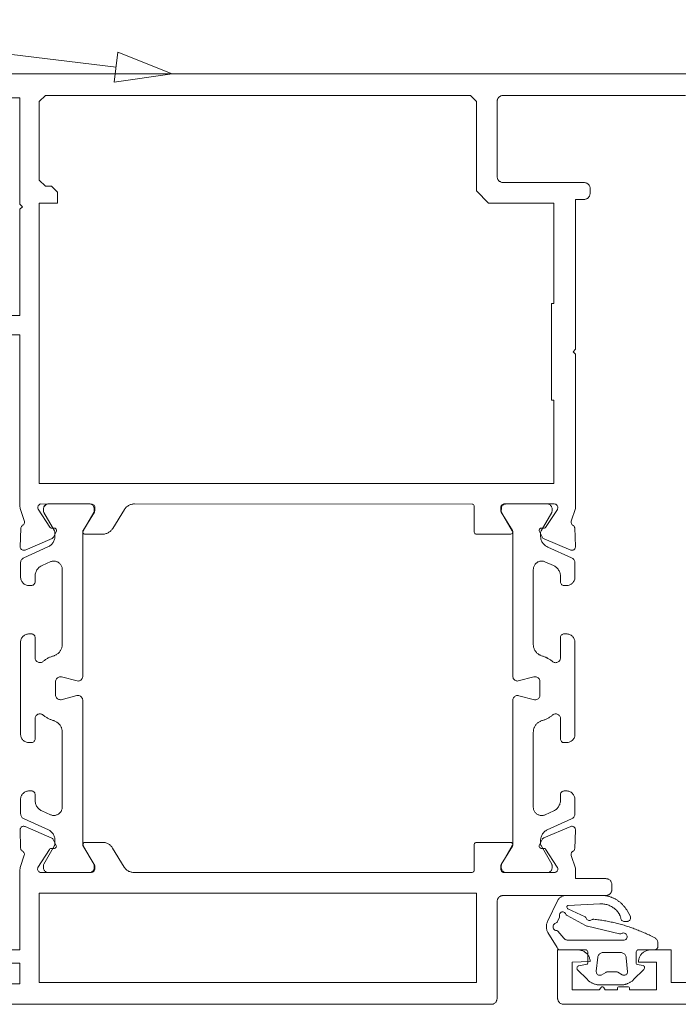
# Paper-space layout 'AD-02 DETAL MONTAŻU DRZWI' of a CAD drawing. Header units: millimetres. Extents: x 0 to 594, y 0 to 550.
# Tile 82 of 99: x 199 to 210, y 477 to 494. Entities that reach past the tile are written whole.
import ezdxf
from ezdxf.xclip import XClip

# ---------------------------------------------------------------- set-up
doc = ezdxf.new("R2010")
doc.units = ezdxf.units.MM
doc.header["$MEASUREMENT"] = 0
doc.header["$XCLIPFRAME"] = 0
doc.layers.add('A_stolarka_Nr_pióra__1', color=7, linetype='Continuous', lineweight=20)
doc.layers.add('A_stolarka_Nr_pióra__2', color=8, linetype='Continuous', lineweight=13)
doc.layers.add('A_stolarka_Nr_pióra__170', color=7, linetype='Continuous', lineweight=5, true_color=0x1c1c1c)
doc.layers.add('A_stolarka_Nr_pióra__7', color=7, linetype='Continuous', lineweight=18, true_color=0x171717)

# ---------------------------------------------------------------- blocks, each defined once
blk = doc.blocks.new('Rysunek_1_1', base_point=(-46422.798, -26825.258))
at = {"layer": 'A_stolarka_Nr_pióra__1', "color": 7, "linetype": 'Continuous', "lineweight": 20, "ltscale": 0.2}
for p, q in [((199.066, 485.496), (199.108, 485.539)), ((207.632, 480.772), (207.642, 480.782))]:
    blk.add_line(p, q, dxfattribs=at)
at = {"layer": 'A_stolarka_Nr_pióra__1', "color": 7, "linetype": 'Continuous', "lineweight": 20, "ltscale": 0.2, "flags": 128}
for points in [[(198.069, 488.665), (198.669, 488.665), (198.669, 490.425), (198.709, 490.465), (198.669, 490.505), (198.669, 492.265), (198.069, 492.265)], [(197.669, 492.665), (211.469, 492.665)], [(209.689, 492.305), (206.669, 492.305), (206.659, 492.304), (206.646, 492.302), (206.633, 492.298), (206.624, 492.294), (206.615, 492.289), (206.607, 492.283), (206.6, 492.277), (206.593, 492.269), (206.587, 492.262), (206.582, 492.253), (206.577, 492.244), (206.574, 492.235), (206.571, 492.225), (206.57, 492.215), (206.569, 492.205), (206.569, 490.965), (206.57, 490.955), (206.571, 490.945), (206.574, 490.935), (206.577, 490.926), (206.582, 490.917), (206.587, 490.908), (206.593, 490.9), (206.6, 490.893), (206.61, 490.884), (206.618, 490.879), (206.627, 490.874), (206.636, 490.87), (206.649, 490.867), (206.663, 490.865), (208.009, 490.865), (208.019, 490.864), (208.032, 490.862), (208.045, 490.858), (208.054, 490.854), (208.063, 490.849), (208.071, 490.843), (208.079, 490.837), (208.086, 490.829), (208.092, 490.822), (208.098, 490.81), (208.103, 490.801), (208.106, 490.791), (208.108, 490.782), (208.109, 490.772), (208.109, 490.685), (208.109, 490.675), (208.107, 490.665), (208.105, 490.655), (208.101, 490.646), (208.097, 490.637), (208.09, 490.626), (208.083, 490.618), (208.076, 490.611), (208.066, 490.602), (208.054, 490.596), (208.045, 490.592), (208.032, 490.588), (208.023, 490.586), (208.009, 490.585), (207.869, 490.585), (207.869, 488.105), (207.829, 488.065), (207.869, 488.025), (207.869, 485.498), (207.869, 485.488), (207.867, 485.478), (207.865, 485.469), (207.798, 485.262), (207.795, 485.252), (207.795, 485.241), (207.796, 485.231), (207.799, 485.221), (207.804, 485.211), (207.811, 485.203), (207.818, 485.196), (207.827, 485.19), (207.835, 485.184), (207.843, 485.177), (207.849, 485.168), (207.853, 485.158), (207.856, 485.148), (207.867, 484.84), (207.867, 484.83), (207.864, 484.82), (207.86, 484.811), (207.855, 484.802), (207.848, 484.794), (207.84, 484.788), (207.831, 484.783), (207.821, 484.78), (207.811, 484.778), (207.801, 484.779), (207.791, 484.78), (207.347, 484.969), (207.337, 484.974), (207.329, 484.98), (207.322, 484.988), (207.27, 485.088), (207.266, 485.098), (207.266, 485.109), (207.268, 485.119), (207.272, 485.129), (207.28, 485.137), (207.289, 485.143), (207.299, 485.146), (207.343, 485.145), (207.353, 485.145), (207.363, 485.149), (207.372, 485.155), (207.567, 485.453), (207.572, 485.463), (207.575, 485.474), (207.576, 485.486), (207.575, 485.497), (207.572, 485.508), (207.566, 485.518), (207.559, 485.527), (207.55, 485.535), (207.54, 485.54), (207.529, 485.544), (207.517, 485.545), (206.689, 485.545), (206.679, 485.544), (206.668, 485.541), (206.657, 485.535), (206.648, 485.528), (206.641, 485.521), (206.636, 485.512), (206.632, 485.503), (206.63, 485.493), (206.629, 485.441), (206.63, 485.43), (206.633, 485.42), (206.637, 485.411), (206.823, 485.106), (206.828, 485.096), (206.829, 485.085), (206.828, 485.075), (206.824, 485.065), (206.817, 485.056), (206.808, 485.05), (206.798, 485.046), (206.229, 485.045), (206.219, 485.046), (206.209, 485.051), (206.201, 485.057), (206.194, 485.066), (206.19, 485.076), (206.189, 485.505), (206.188, 485.515), (206.184, 485.525), (206.177, 485.534), (206.168, 485.54), (206.159, 485.544), (200.564, 485.545), (200.551, 485.545), (200.538, 485.543), (200.525, 485.541), (200.512, 485.538), (200.5, 485.534), (200.488, 485.53), (200.476, 485.524), (200.464, 485.518), (200.453, 485.511), (200.442, 485.504), (200.432, 485.496), (200.423, 485.487), (200.414, 485.477), (200.406, 485.467), (200.398, 485.456), (200.205, 485.141), (200.198, 485.13), (200.19, 485.119), (200.181, 485.11), (200.172, 485.1), (200.163, 485.091), (200.152, 485.083), (200.142, 485.076), (200.13, 485.069), (200.119, 485.064), (200.107, 485.058), (200.094, 485.054), (200.082, 485.051), (200.069, 485.048), (200.056, 485.046), (200.043, 485.045), (199.749, 485.045), (199.739, 485.046), (199.729, 485.051), (199.72, 485.057), (199.714, 485.066), (199.71, 485.076), (199.709, 485.087), (199.711, 485.098), (199.715, 485.106), (199.901, 485.409), (199.905, 485.419), (199.908, 485.429), (199.909, 485.439), (199.909, 485.485), (199.908, 485.495), (199.906, 485.505), (199.901, 485.515), (199.895, 485.524), (199.886, 485.532), (199.878, 485.538), (199.867, 485.542), (199.857, 485.544), (199.016, 485.545), (199.005, 485.543), (198.996, 485.539), (198.987, 485.533), (198.979, 485.527), (198.973, 485.519), (198.968, 485.51), (198.965, 485.5), (198.963, 485.49), (198.963, 485.479), (198.965, 485.469), (198.969, 485.459), (199.161, 485.163), (199.168, 485.155), (199.177, 485.149), (199.187, 485.145), (199.232, 485.146), (199.242, 485.145), (199.252, 485.142), (199.261, 485.136), (199.268, 485.127), (199.272, 485.118), (199.274, 485.107), (199.272, 485.097), (199.223, 484.997), (199.217, 484.988), (199.21, 484.98), (199.201, 484.973), (198.755, 484.783), (198.746, 484.78), (198.736, 484.778), (198.725, 484.779), (198.715, 484.781), (198.706, 484.784), (198.697, 484.79), (198.689, 484.796), (198.683, 484.804), (198.678, 484.813), (198.674, 484.823), (198.672, 484.833), (198.683, 485.14), (198.684, 485.151), (198.687, 485.161), (198.692, 485.17), (198.698, 485.179), (198.706, 485.186), (198.715, 485.192), (198.724, 485.198), (198.731, 485.205), (198.737, 485.214), (198.741, 485.224), (198.744, 485.234), (198.745, 485.245), (198.743, 485.255), (198.674, 485.47), (198.671, 485.479), (198.67, 485.489), (198.669, 485.499), (198.669, 488.345), (197.669, 488.345)], [(198.469, 477.945), (198.669, 477.945), (198.669, 477.605), (194.549, 477.605)], [(192.763, 477.265), (206.469, 477.265), (206.483, 477.266), (206.492, 477.268), (206.502, 477.27), (206.511, 477.274), (206.52, 477.279), (206.531, 477.286), (206.539, 477.293), (206.546, 477.3), (206.552, 477.308), (206.557, 477.317), (206.561, 477.326), (206.565, 477.335), (206.567, 477.345), (206.569, 477.355), (206.569, 477.365), (206.569, 478.965), (206.57, 478.975), (206.571, 478.985), (206.574, 478.995), (206.577, 479.004), (206.582, 479.013), (206.587, 479.022), (206.593, 479.029), (206.6, 479.037), (206.607, 479.043), (206.615, 479.049), (206.624, 479.054), (206.633, 479.058), (206.646, 479.062), (206.656, 479.064), (206.666, 479.065), (208.369, 479.065), (208.383, 479.066), (208.392, 479.068), (208.402, 479.07), (208.411, 479.074), (208.42, 479.079), (208.431, 479.086), (208.439, 479.093), (208.446, 479.1), (208.452, 479.108), (208.457, 479.117), (208.461, 479.126), (208.465, 479.135), (208.467, 479.145), (208.469, 479.155), (208.469, 479.165), (208.469, 479.245), (208.469, 479.255), (208.467, 479.265), (208.465, 479.275), (208.461, 479.284), (208.457, 479.293), (208.452, 479.302), (208.446, 479.309), (208.439, 479.317), (208.431, 479.323), (208.42, 479.331), (208.411, 479.336), (208.402, 479.339), (208.392, 479.342), (208.383, 479.344), (208.369, 479.345), (207.869, 479.345), (207.869, 479.478), (207.87, 479.488), (207.87, 479.498), (207.868, 479.508), (207.866, 479.518), (207.798, 479.728), (207.795, 479.738), (207.795, 479.749), (207.796, 479.759), (207.799, 479.769), (207.804, 479.779), (207.81, 479.787), (207.818, 479.794), (207.827, 479.8), (207.835, 479.806), (207.843, 479.813), (207.849, 479.822), (207.853, 479.831), (207.856, 479.842), (207.867, 480.149), (207.867, 480.16), (207.864, 480.17), (207.86, 480.179), (207.855, 480.188), (207.848, 480.195), (207.84, 480.202), (207.831, 480.207), (207.821, 480.21), (207.811, 480.211), (207.801, 480.211), (207.791, 480.209), (207.346, 480.021), (207.337, 480.016), (207.329, 480.01), (207.322, 480.002), (207.27, 479.902), (207.266, 479.892), (207.266, 479.881), (207.268, 479.87), (207.272, 479.861), (207.28, 479.853), (207.288, 479.847), (207.299, 479.844), (207.342, 479.845), (207.353, 479.844), (207.363, 479.841), (207.372, 479.835), (207.566, 479.537), (207.572, 479.527), (207.575, 479.516), (207.576, 479.504), (207.575, 479.493), (207.572, 479.482), (207.566, 479.471), (207.559, 479.462), (207.55, 479.455), (207.54, 479.449), (207.529, 479.446), (207.517, 479.444), (206.689, 479.445), (206.677, 479.446), (206.668, 479.449), (206.657, 479.454), (206.647, 479.462), (206.641, 479.469), (206.635, 479.48), (206.631, 479.489), (206.63, 479.499), (206.629, 479.549), (206.63, 479.56), (206.633, 479.57), (206.637, 479.579), (206.823, 479.884), (206.828, 479.894), (206.829, 479.905), (206.828, 479.915), (206.824, 479.925), (206.817, 479.934), (206.808, 479.94), (206.798, 479.944), (206.229, 479.945), (206.219, 479.944), (206.209, 479.939), (206.2, 479.933), (206.194, 479.924), (206.19, 479.914), (206.189, 479.485), (206.188, 479.474), (206.184, 479.465), (206.177, 479.456), (206.168, 479.45), (206.158, 479.446), (200.562, 479.445), (200.549, 479.445), (200.536, 479.447), (200.523, 479.449), (200.51, 479.452), (200.498, 479.455), (200.486, 479.46), (200.474, 479.465), (200.462, 479.472), (200.451, 479.478), (200.441, 479.486), (200.43, 479.494), (200.421, 479.503), (200.412, 479.513), (200.404, 479.523), (200.396, 479.533), (200.203, 479.85), (200.196, 479.86), (200.188, 479.871), (200.179, 479.881), (200.17, 479.89), (200.16, 479.899), (200.15, 479.907), (200.139, 479.914), (200.128, 479.921), (200.117, 479.927), (200.105, 479.932), (200.092, 479.936), (200.08, 479.94), (200.067, 479.942), (200.054, 479.944), (200.041, 479.945), (199.748, 479.945), (199.737, 479.944), (199.727, 479.94), (199.719, 479.933), (199.713, 479.924), (199.709, 479.914), (199.708, 479.903), (199.71, 479.893), (199.899, 479.581), (199.904, 479.571), (199.907, 479.561), (199.908, 479.551), (199.908, 479.505), (199.907, 479.495), (199.905, 479.486), (199.9, 479.475), (199.894, 479.467), (199.885, 479.458), (199.877, 479.453), (199.868, 479.449), (199.856, 479.446), (199.028, 479.445), (199.017, 479.445), (199.005, 479.447), (198.995, 479.451), (198.985, 479.457), (198.976, 479.465), (198.969, 479.474), (198.964, 479.485), (198.962, 479.496), (198.961, 479.508), (198.963, 479.519), (198.967, 479.53), (199.159, 479.828), (199.166, 479.836), (199.175, 479.842), (199.185, 479.845), (199.23, 479.844), (199.24, 479.845), (199.25, 479.848), (199.259, 479.855), (199.266, 479.863), (199.27, 479.873), (199.272, 479.883), (199.27, 479.894), (199.221, 479.994), (199.215, 480.003), (199.208, 480.011), (199.199, 480.017), (198.753, 480.207), (198.744, 480.21), (198.734, 480.212), (198.723, 480.212), (198.713, 480.21), (198.704, 480.206), (198.695, 480.201), (198.687, 480.194), (198.681, 480.186), (198.676, 480.177), (198.672, 480.168), (198.67, 480.158), (198.68, 479.85), (198.682, 479.839), (198.685, 479.829), (198.69, 479.82), (198.696, 479.812), (198.704, 479.804), (198.713, 479.799), (198.722, 479.792), (198.729, 479.785), (198.735, 479.776), (198.739, 479.766), (198.742, 479.756), (198.742, 479.746), (198.741, 479.735), (198.674, 479.527), (198.671, 479.517), (198.67, 479.507), (198.669, 479.497), (198.669, 479.496), (198.669, 478.165), (198.469, 478.165)], [(226.371, 477.265), (207.671, 477.265), (207.661, 477.265), (207.648, 477.268), (207.635, 477.272), (207.626, 477.276), (207.617, 477.281), (207.609, 477.286), (207.602, 477.293), (207.595, 477.3), (207.589, 477.308), (207.582, 477.32), (207.578, 477.329), (207.575, 477.339), (207.573, 477.348), (207.571, 477.358), (207.571, 478.165), (207.911, 478.165), (207.925, 478.164), (207.938, 478.163), (207.951, 478.161), (207.964, 478.158), (207.977, 478.154), (207.989, 478.149), (208.001, 478.143), (208.013, 478.137), (208.024, 478.13), (208.035, 478.122), (208.045, 478.113), (208.055, 478.104), (208.064, 478.094), (208.072, 478.084), (208.08, 478.073), (208.087, 478.061), (208.093, 478.049), (208.098, 478.037), (208.102, 478.024), (208.106, 478.011), (208.108, 477.998), (208.11, 477.985), (208.111, 477.972), (207.811, 477.965), (207.811, 477.505), (208.261, 477.505), (208.291, 477.545), (208.299, 477.552), (208.31, 477.555), (208.32, 477.553), (208.329, 477.547), (208.361, 477.505), (208.561, 477.505), (208.561, 477.53), (208.564, 477.54), (208.57, 477.549), (208.58, 477.554), (208.736, 477.555), (208.747, 477.553), (208.755, 477.546), (208.76, 477.537), (208.761, 477.505), (209.211, 477.505), (209.211, 477.965), (208.911, 477.965), (208.912, 477.978), (208.913, 477.992), (208.915, 478.005), (208.918, 478.018), (208.922, 478.031), (208.927, 478.043), (208.933, 478.055), (208.939, 478.067), (208.946, 478.078), (208.954, 478.089), (208.963, 478.099), (208.972, 478.109), (208.982, 478.118), (208.993, 478.126), (209.004, 478.134), (209.015, 478.14), (209.027, 478.146), (209.039, 478.152), (209.052, 478.156), (209.065, 478.159), (209.078, 478.162), (209.091, 478.164), (209.105, 478.165), (209.451, 478.165), (209.451, 477.625), (212.471, 477.625)]]:
    blk.add_lwpolyline(points, dxfattribs=at)
for points in [[(206.129, 492.305), (199.089, 492.305), (198.989, 492.205), (198.989, 490.905), (199.089, 490.805), (199.189, 490.805), (199.289, 490.705), (199.289, 490.525), (198.989, 490.525), (198.989, 485.885), (207.509, 485.885), (207.509, 487.265), (207.469, 487.265), (207.469, 488.865), (207.509, 488.865), (207.509, 490.525), (206.429, 490.525), (206.229, 490.725), (206.229, 492.205)], [(206.229, 479.105), (206.229, 477.625), (198.989, 477.625), (198.989, 479.105)]]:
    blk.add_lwpolyline(points, close=True, dxfattribs=at)
at = {"layer": 'A_stolarka_Nr_pióra__170', "color": 250, "linetype": 'Continuous', "lineweight": 5, "ltscale": 0.2, "true_color": 0x1c1c1c}
blk.add_line((200.261, 492.776), (138.404, 500.194), dxfattribs=at)
at = {"layer": 'A_stolarka_Nr_pióra__2', "color": 8, "linetype": 'Continuous', "lineweight": 13, "ltscale": 0.2, "flags": 128}
for points in [[(198.859, 481.595), (198.819, 481.595), (198.805, 481.596), (198.791, 481.598), (198.778, 481.602), (198.765, 481.606), (198.752, 481.613), (198.74, 481.62), (198.729, 481.628), (198.719, 481.638), (198.709, 481.649), (198.701, 481.66), (198.694, 481.672), (198.689, 481.685), (198.684, 481.698), (198.681, 481.712), (198.68, 481.726), (198.679, 483.255), (198.68, 483.269), (198.682, 483.283), (198.686, 483.297), (198.69, 483.31), (198.696, 483.323), (198.704, 483.335), (198.712, 483.346), (198.722, 483.356), (198.732, 483.365), (198.744, 483.373), (198.756, 483.38), (198.769, 483.386), (198.782, 483.39), (198.796, 483.393), (198.81, 483.395), (198.859, 483.395), (198.869, 483.395), (198.881, 483.391), (198.89, 483.387), (198.9, 483.38), (198.906, 483.373), (198.913, 483.362), (198.917, 483.353), (198.919, 483.343), (198.919, 482.999), (198.92, 482.987), (198.923, 482.976), (198.927, 482.965), (198.932, 482.955), (198.94, 482.946), (198.948, 482.937), (198.957, 482.931), (198.968, 482.925), (198.979, 482.921), (198.99, 482.919), (199.002, 482.919), (199.013, 482.92), (199.025, 482.923), (199.035, 482.927), (199.045, 482.933), (199.055, 482.941), (199.064, 482.949), (199.074, 482.957), (199.084, 482.964), (199.094, 482.971), (199.105, 482.978), (199.116, 482.984), (199.126, 482.99), (199.137, 482.996), (199.149, 483.002), (199.16, 483.007), (199.171, 483.012), (199.183, 483.017), (199.195, 483.021), (199.206, 483.025), (199.218, 483.028), (199.233, 483.033), (199.243, 483.037), (199.254, 483.041), (199.263, 483.046), (199.273, 483.051), (199.282, 483.057), (199.291, 483.064), (199.3, 483.071), (199.308, 483.078), (199.316, 483.086), (199.323, 483.095), (199.33, 483.103), (199.336, 483.112), (199.342, 483.122), (199.347, 483.132), (199.352, 483.142), (199.356, 483.152), (199.36, 483.162), (199.363, 483.173), (199.365, 483.184), (199.367, 483.195), (199.369, 483.206), (199.369, 483.217), (199.369, 484.461), (199.369, 484.472), (199.367, 484.484), (199.365, 484.496), (199.361, 484.507), (199.357, 484.518), (199.352, 484.529), (199.345, 484.539), (199.338, 484.548), (199.33, 484.557), (199.322, 484.565), (199.313, 484.573), (199.303, 484.58), (199.293, 484.585), (199.282, 484.59), (199.271, 484.594), (199.259, 484.597), (199.248, 484.599), (199.236, 484.6), (199.224, 484.601), (199.212, 484.6), (199.2, 484.598), (199.189, 484.595), (199.178, 484.591), (199.038, 484.529), (199.025, 484.522), (199.012, 484.515), (199, 484.506), (198.988, 484.497), (198.978, 484.487), (198.968, 484.476), (198.959, 484.465), (198.95, 484.453), (198.943, 484.44), (198.936, 484.427), (198.931, 484.413), (198.926, 484.399), (198.923, 484.385), (198.921, 484.37), (198.919, 484.356), (198.919, 484.255), (198.918, 484.245), (198.916, 484.236), (198.912, 484.227), (198.905, 484.217), (198.898, 484.21), (198.888, 484.203), (198.879, 484.199), (198.867, 484.196), (198.819, 484.195), (198.805, 484.196), (198.791, 484.198), (198.778, 484.202), (198.765, 484.206), (198.752, 484.213), (198.74, 484.22), (198.729, 484.228), (198.719, 484.238), (198.709, 484.249), (198.701, 484.26), (198.694, 484.272), (198.689, 484.285), (198.684, 484.298), (198.681, 484.312), (198.68, 484.326), (198.679, 484.567), (198.68, 484.579), (198.682, 484.591), (198.686, 484.603), (198.691, 484.614), (198.697, 484.624), (198.705, 484.634), (198.714, 484.642), (198.724, 484.65), (198.734, 484.656), (199.131, 484.833), (199.144, 484.839), (199.156, 484.847), (199.169, 484.855), (199.18, 484.864), (199.191, 484.874), (199.201, 484.885), (199.21, 484.896), (199.218, 484.908), (199.226, 484.921), (199.232, 484.934), (199.238, 484.948), (199.242, 484.962), (199.245, 484.976), (199.248, 484.991), (199.249, 485.006), (199.249, 485.069), (199.248, 485.079), (199.246, 485.089), (199.242, 485.098), (199.065, 485.405), (199.061, 485.415), (199.059, 485.425), (199.059, 485.465), (199.06, 485.476), (199.062, 485.486), (199.066, 485.497), (199.07, 485.506), (199.076, 485.515), (199.084, 485.523), (199.092, 485.53), (199.101, 485.536), (199.11, 485.54), (199.121, 485.543), (199.131, 485.545), (199.819, 485.545), (199.83, 485.545), (199.84, 485.543), (199.851, 485.539), (199.86, 485.534), (199.869, 485.528), (199.877, 485.521), (199.884, 485.513), (199.889, 485.504), (199.894, 485.494), (199.897, 485.484), (199.899, 485.473), (199.899, 485.425), (199.898, 485.415), (199.894, 485.406), (199.717, 485.099), (199.713, 485.09), (199.71, 485.081), (199.709, 485.071), (199.709, 482.695), (199.708, 482.683), (199.705, 482.671), (199.701, 482.659), (199.694, 482.649), (199.686, 482.639), (199.677, 482.631), (199.666, 482.625), (199.655, 482.62), (199.643, 482.617), (199.631, 482.615), (199.618, 482.616), (199.359, 482.683), (199.347, 482.685), (199.335, 482.685), (199.322, 482.684), (199.311, 482.68), (199.299, 482.675), (199.289, 482.668), (199.28, 482.659), (199.272, 482.649), (199.266, 482.638), (199.262, 482.627), (199.26, 482.615), (199.259, 482.385), (199.26, 482.373), (199.263, 482.361), (199.268, 482.349), (199.274, 482.339), (199.282, 482.329), (199.292, 482.321), (199.302, 482.315), (199.313, 482.31), (199.326, 482.307), (199.338, 482.305), (199.35, 482.306), (199.609, 482.373), (199.621, 482.375), (199.634, 482.375), (199.646, 482.374), (199.658, 482.37), (199.669, 482.365), (199.679, 482.358), (199.688, 482.349), (199.696, 482.339), (199.702, 482.328), (199.706, 482.317), (199.709, 482.305), (199.709, 479.921), (199.71, 479.911), (199.713, 479.902), (199.717, 479.892), (199.894, 479.585), (199.898, 479.576), (199.899, 479.566), (199.899, 479.525), (199.899, 479.515), (199.896, 479.504), (199.893, 479.494), (199.888, 479.485), (199.882, 479.476), (199.875, 479.468), (199.867, 479.461), (199.858, 479.455), (199.848, 479.451), (199.838, 479.448), (199.827, 479.446), (199.139, 479.445), (199.129, 479.446), (199.118, 479.448), (199.108, 479.452), (199.098, 479.457), (199.09, 479.463), (199.082, 479.47), (199.075, 479.478), (199.069, 479.487), (199.065, 479.497), (199.061, 479.507), (199.06, 479.517), (199.059, 479.565), (199.061, 479.575), (199.064, 479.585), (199.241, 479.891), (199.246, 479.901), (199.248, 479.911), (199.249, 479.921), (199.249, 479.975), (199.249, 479.99), (199.247, 480.005), (199.244, 480.019), (199.241, 480.033), (199.236, 480.047), (199.23, 480.061), (199.223, 480.074), (199.216, 480.086), (199.207, 480.098), (199.198, 480.11), (199.187, 480.12), (199.176, 480.13), (199.165, 480.139), (199.152, 480.147), (199.139, 480.154), (198.739, 480.333), (198.728, 480.338), (198.718, 480.345), (198.708, 480.353), (198.7, 480.363), (198.693, 480.373), (198.688, 480.383), (198.684, 480.395), (198.681, 480.407), (198.679, 480.419), (198.679, 480.655), (198.68, 480.669), (198.682, 480.683), (198.686, 480.697), (198.69, 480.71), (198.696, 480.723), (198.704, 480.735), (198.712, 480.746), (198.722, 480.756), (198.732, 480.765), (198.744, 480.773), (198.756, 480.78), (198.769, 480.786), (198.782, 480.79), (198.796, 480.793), (198.81, 480.795), (198.859, 480.795), (198.869, 480.795), (198.881, 480.791), (198.89, 480.787), (198.9, 480.78), (198.906, 480.773), (198.913, 480.762), (198.917, 480.753), (198.919, 480.743), (198.919, 480.645), (198.92, 480.63), (198.921, 480.615), (198.924, 480.601), (198.928, 480.587), (198.933, 480.573), (198.938, 480.559), (198.945, 480.546), (198.953, 480.534), (198.961, 480.522), (198.971, 480.511), (198.981, 480.5), (198.992, 480.49), (199.004, 480.481), (199.016, 480.473), (199.029, 480.466), (199.172, 480.402), (199.183, 480.398), (199.195, 480.394), (199.206, 480.392), (199.218, 480.391), (199.23, 480.39), (199.242, 480.391), (199.253, 480.392), (199.265, 480.395), (199.276, 480.398), (199.287, 480.403), (199.298, 480.408), (199.308, 480.414), (199.317, 480.421), (199.326, 480.429), (199.334, 480.438), (199.342, 480.447), (199.349, 480.457), (199.354, 480.467), (199.359, 480.478), (199.363, 480.489), (199.366, 480.501), (199.368, 480.512), (199.369, 480.524), (199.369, 481.768), (199.369, 481.779), (199.368, 481.79), (199.367, 481.801), (199.364, 481.812), (199.362, 481.823), (199.358, 481.834), (199.354, 481.844), (199.35, 481.854), (199.345, 481.864), (199.339, 481.874), (199.333, 481.883), (199.327, 481.892), (199.32, 481.9), (199.312, 481.908), (199.304, 481.916), (199.296, 481.923), (199.287, 481.93), (199.278, 481.936), (199.268, 481.942), (199.259, 481.947), (199.248, 481.952), (199.238, 481.956), (199.228, 481.96), (199.214, 481.963), (199.202, 481.967), (199.191, 481.971), (199.179, 481.976), (199.167, 481.98), (199.156, 481.985), (199.145, 481.991), (199.134, 481.996), (199.123, 482.002), (199.112, 482.009), (199.101, 482.015), (199.091, 482.022), (199.081, 482.029), (199.071, 482.037), (199.061, 482.044), (199.052, 482.052), (199.042, 482.059), (199.032, 482.065), (199.021, 482.069), (199.01, 482.071), (198.998, 482.072), (198.986, 482.071), (198.975, 482.068), (198.964, 482.064), (198.954, 482.058), (198.945, 482.051), (198.937, 482.042), (198.93, 482.033), (198.925, 482.022), (198.922, 482.011), (198.92, 482), (198.919, 481.655), (198.918, 481.645), (198.916, 481.636), (198.912, 481.627), (198.905, 481.617), (198.898, 481.61), (198.888, 481.603), (198.879, 481.599), (198.867, 481.596)], [(207.679, 481.595), (207.719, 481.595), (207.733, 481.596), (207.747, 481.598), (207.761, 481.601), (207.774, 481.606), (207.787, 481.612), (207.798, 481.62), (207.81, 481.628), (207.82, 481.638), (207.829, 481.648), (207.837, 481.66), (207.844, 481.672), (207.85, 481.685), (207.854, 481.698), (207.857, 481.712), (207.859, 481.726), (207.859, 483.255), (207.859, 483.269), (207.856, 483.283), (207.853, 483.296), (207.848, 483.31), (207.842, 483.322), (207.835, 483.334), (207.826, 483.345), (207.817, 483.356), (207.806, 483.365), (207.795, 483.373), (207.782, 483.38), (207.77, 483.386), (207.756, 483.39), (207.742, 483.393), (207.729, 483.395), (207.679, 483.395), (207.667, 483.394), (207.658, 483.391), (207.647, 483.385), (207.639, 483.379), (207.632, 483.372), (207.627, 483.364), (207.622, 483.353), (207.62, 483.343), (207.619, 482.998), (207.618, 482.987), (207.616, 482.975), (207.612, 482.964), (207.606, 482.954), (207.599, 482.945), (207.591, 482.937), (207.581, 482.93), (207.571, 482.925), (207.56, 482.921), (207.548, 482.919), (207.537, 482.918), (207.525, 482.92), (207.514, 482.923), (207.503, 482.927), (207.493, 482.933), (207.484, 482.941), (207.474, 482.948), (207.464, 482.956), (207.454, 482.963), (207.444, 482.971), (207.434, 482.977), (207.423, 482.984), (207.412, 482.99), (207.401, 482.996), (207.39, 483.001), (207.379, 483.007), (207.367, 483.012), (207.356, 483.016), (207.344, 483.02), (207.332, 483.024), (207.32, 483.028), (207.305, 483.032), (207.295, 483.036), (207.285, 483.041), (207.275, 483.046), (207.265, 483.051), (207.256, 483.057), (207.247, 483.064), (207.239, 483.071), (207.23, 483.078), (207.223, 483.086), (207.215, 483.094), (207.209, 483.103), (207.202, 483.112), (207.196, 483.121), (207.191, 483.131), (207.186, 483.141), (207.182, 483.151), (207.178, 483.162), (207.175, 483.173), (207.173, 483.183), (207.171, 483.194), (207.17, 483.205), (207.169, 483.216), (207.169, 484.46), (207.17, 484.472), (207.171, 484.484), (207.174, 484.495), (207.177, 484.507), (207.182, 484.518), (207.187, 484.528), (207.193, 484.538), (207.2, 484.548), (207.208, 484.557), (207.217, 484.565), (207.226, 484.573), (207.235, 484.579), (207.246, 484.585), (207.257, 484.59), (207.268, 484.594), (207.279, 484.597), (207.291, 484.599), (207.303, 484.6), (207.315, 484.6), (207.326, 484.599), (207.338, 484.597), (207.35, 484.594), (207.361, 484.59), (207.501, 484.528), (207.514, 484.522), (207.526, 484.514), (207.539, 484.506), (207.55, 484.497), (207.561, 484.487), (207.571, 484.476), (207.58, 484.465), (207.588, 484.452), (207.596, 484.44), (207.602, 484.426), (207.608, 484.413), (207.612, 484.399), (207.615, 484.384), (207.618, 484.37), (207.619, 484.355), (207.619, 484.255), (207.62, 484.245), (207.623, 484.235), (207.628, 484.224), (207.635, 484.215), (207.644, 484.207), (207.654, 484.2), (207.665, 484.197), (207.677, 484.195), (207.719, 484.195), (207.733, 484.196), (207.747, 484.198), (207.761, 484.201), (207.774, 484.206), (207.787, 484.212), (207.798, 484.22), (207.81, 484.228), (207.82, 484.238), (207.829, 484.248), (207.837, 484.26), (207.844, 484.272), (207.85, 484.285), (207.854, 484.298), (207.857, 484.312), (207.859, 484.326), (207.859, 484.566), (207.859, 484.579), (207.856, 484.591), (207.853, 484.602), (207.847, 484.613), (207.841, 484.624), (207.833, 484.633), (207.825, 484.642), (207.815, 484.649), (207.804, 484.656), (207.408, 484.832), (207.395, 484.839), (207.382, 484.846), (207.37, 484.854), (207.358, 484.864), (207.348, 484.874), (207.338, 484.884), (207.329, 484.896), (207.32, 484.908), (207.313, 484.921), (207.306, 484.934), (207.301, 484.948), (207.296, 484.962), (207.293, 484.976), (207.291, 484.99), (207.289, 485.005), (207.289, 485.069), (207.29, 485.079), (207.293, 485.089), (207.297, 485.098), (207.474, 485.405), (207.478, 485.414), (207.479, 485.424), (207.479, 485.465), (207.479, 485.476), (207.476, 485.486), (207.473, 485.496), (207.468, 485.506), (207.462, 485.514), (207.455, 485.522), (207.447, 485.529), (207.438, 485.535), (207.428, 485.54), (207.418, 485.543), (207.407, 485.545), (206.719, 485.545), (206.709, 485.544), (206.698, 485.542), (206.688, 485.539), (206.678, 485.534), (206.67, 485.528), (206.662, 485.521), (206.655, 485.512), (206.649, 485.503), (206.645, 485.494), (206.641, 485.483), (206.64, 485.473), (206.639, 485.425), (206.641, 485.415), (206.644, 485.405), (206.821, 485.099), (206.826, 485.09), (206.828, 485.08), (206.829, 485.069), (206.829, 482.695), (206.83, 482.683), (206.833, 482.67), (206.838, 482.659), (206.844, 482.648), (206.852, 482.639), (206.862, 482.631), (206.872, 482.624), (206.883, 482.619), (206.895, 482.616), (206.908, 482.615), (206.92, 482.616), (207.179, 482.682), (207.191, 482.685), (207.204, 482.685), (207.216, 482.683), (207.228, 482.68), (207.239, 482.674), (207.249, 482.667), (207.258, 482.659), (207.266, 482.649), (207.272, 482.638), (207.276, 482.626), (207.279, 482.614), (207.279, 482.385), (207.278, 482.373), (207.275, 482.36), (207.271, 482.349), (207.264, 482.338), (207.256, 482.329), (207.247, 482.321), (207.236, 482.314), (207.225, 482.309), (207.213, 482.306), (207.201, 482.305), (207.188, 482.306), (206.929, 482.372), (206.917, 482.375), (206.905, 482.375), (206.892, 482.373), (206.88, 482.37), (206.869, 482.364), (206.859, 482.357), (206.85, 482.349), (206.842, 482.339), (206.836, 482.328), (206.832, 482.316), (206.83, 482.304), (206.829, 479.921), (206.828, 479.911), (206.826, 479.901), (206.821, 479.891), (206.645, 479.585), (206.641, 479.575), (206.639, 479.565), (206.639, 479.525), (206.64, 479.514), (206.642, 479.504), (206.646, 479.494), (206.65, 479.484), (206.656, 479.475), (206.664, 479.467), (206.672, 479.461), (206.681, 479.455), (206.69, 479.45), (206.701, 479.447), (206.711, 479.445), (207.399, 479.445), (207.41, 479.446), (207.42, 479.448), (207.43, 479.451), (207.44, 479.456), (207.449, 479.462), (207.457, 479.469), (207.464, 479.477), (207.469, 479.486), (207.474, 479.496), (207.477, 479.506), (207.479, 479.517), (207.479, 479.565), (207.478, 479.575), (207.474, 479.585), (207.297, 479.891), (207.293, 479.9), (207.29, 479.91), (207.289, 479.92), (207.289, 479.975), (207.29, 479.99), (207.291, 480.004), (207.294, 480.019), (207.298, 480.033), (207.303, 480.047), (207.308, 480.06), (207.315, 480.073), (207.323, 480.086), (207.331, 480.098), (207.341, 480.109), (207.351, 480.12), (207.362, 480.129), (207.374, 480.138), (207.386, 480.146), (207.399, 480.153), (207.8, 480.332), (207.811, 480.338), (207.821, 480.345), (207.83, 480.353), (207.838, 480.362), (207.845, 480.372), (207.851, 480.383), (207.855, 480.395), (207.858, 480.406), (207.859, 480.419), (207.859, 480.655), (207.859, 480.669), (207.856, 480.683), (207.853, 480.696), (207.848, 480.71), (207.842, 480.722), (207.835, 480.734), (207.826, 480.745), (207.817, 480.756), (207.806, 480.765), (207.795, 480.773), (207.782, 480.78), (207.77, 480.786), (207.756, 480.79), (207.742, 480.793), (207.729, 480.795), (207.679, 480.795), (207.667, 480.794), (207.658, 480.791), (207.647, 480.785), (207.639, 480.779), (207.632, 480.772), (207.627, 480.764), (207.622, 480.753), (207.62, 480.743), (207.619, 480.644), (207.619, 480.63), (207.617, 480.615), (207.614, 480.601), (207.611, 480.586), (207.606, 480.572), (207.6, 480.559), (207.593, 480.546), (207.586, 480.533), (207.577, 480.521), (207.568, 480.51), (207.557, 480.5), (207.546, 480.49), (207.535, 480.481), (207.522, 480.473), (207.509, 480.466), (207.366, 480.402), (207.355, 480.397), (207.344, 480.394), (207.332, 480.392), (207.32, 480.39), (207.309, 480.39), (207.297, 480.39), (207.285, 480.392), (207.273, 480.394), (207.262, 480.398), (207.251, 480.402), (207.241, 480.408), (207.23, 480.414), (207.221, 480.421), (207.212, 480.429), (207.204, 480.437), (207.196, 480.447), (207.19, 480.456), (207.184, 480.467), (207.179, 480.478), (207.175, 480.489), (207.172, 480.5), (207.17, 480.512), (207.169, 480.524), (207.169, 481.768), (207.17, 481.779), (207.17, 481.79), (207.172, 481.801), (207.174, 481.812), (207.177, 481.823), (207.18, 481.833), (207.184, 481.844), (207.189, 481.854), (207.194, 481.864), (207.199, 481.873), (207.205, 481.882), (207.212, 481.891), (207.219, 481.9), (207.226, 481.908), (207.234, 481.916), (207.243, 481.923), (207.252, 481.93), (207.261, 481.936), (207.27, 481.942), (207.28, 481.947), (207.29, 481.952), (207.3, 481.956), (207.311, 481.959), (207.324, 481.963), (207.336, 481.967), (207.348, 481.971), (207.359, 481.975), (207.371, 481.98), (207.382, 481.985), (207.394, 481.99), (207.405, 481.996), (207.416, 482.002), (207.426, 482.008), (207.437, 482.015), (207.447, 482.022), (207.458, 482.029), (207.468, 482.036), (207.477, 482.044), (207.487, 482.052), (207.496, 482.059), (207.507, 482.064), (207.517, 482.068), (207.529, 482.071), (207.541, 482.071), (207.552, 482.07), (207.563, 482.068), (207.574, 482.063), (207.584, 482.058), (207.593, 482.05), (207.601, 482.042), (207.608, 482.032), (207.613, 482.022), (207.617, 482.011), (207.619, 481.999), (207.619, 481.655), (207.62, 481.645), (207.623, 481.635), (207.628, 481.624), (207.635, 481.615), (207.644, 481.607), (207.654, 481.6), (207.665, 481.597), (207.677, 481.595)], [(208.599, 478.748), (208.61, 478.729), (208.614, 478.719), (208.616, 478.709), (208.615, 478.698), (208.616, 478.687), (208.619, 478.677), (208.623, 478.667), (208.629, 478.658), (208.637, 478.651), (208.646, 478.645), (208.656, 478.64), (208.666, 478.638), (208.721, 478.637), (208.732, 478.638), (208.742, 478.641), (208.752, 478.646), (208.761, 478.652), (208.768, 478.66), (208.774, 478.668), (208.778, 478.678), (208.78, 478.689), (208.781, 478.699), (208.78, 478.71), (208.777, 478.72), (208.721, 478.818), (208.715, 478.828), (208.709, 478.837), (208.703, 478.846), (208.696, 478.856), (208.69, 478.865), (208.683, 478.874), (208.676, 478.882), (208.669, 478.891), (208.662, 478.899), (208.654, 478.908), (208.647, 478.916), (208.639, 478.924), (208.631, 478.931), (208.623, 478.939), (208.614, 478.946), (208.606, 478.953), (208.597, 478.96), (208.588, 478.967), (208.579, 478.974), (208.57, 478.98), (208.561, 478.986), (208.552, 478.992), (208.542, 478.998), (208.532, 479.004), (208.523, 479.009), (208.513, 479.014), (208.503, 479.019), (208.493, 479.024), (208.482, 479.028), (208.472, 479.032), (208.462, 479.036), (208.451, 479.04), (208.441, 479.044), (208.43, 479.047), (208.419, 479.05), (208.409, 479.053), (208.398, 479.055), (208.387, 479.058), (208.376, 479.06), (208.365, 479.062), (208.354, 479.063), (208.343, 479.065), (208.332, 479.066), (208.321, 479.067), (208.309, 479.067), (208.298, 479.067), (208.287, 479.068), (207.72, 479.067), (207.708, 479.067), (207.697, 479.066), (207.686, 479.064), (207.675, 479.062), (207.664, 479.058), (207.653, 479.055), (207.643, 479.05), (207.633, 479.044), (207.623, 479.038), (207.614, 479.032), (207.605, 479.025), (207.597, 479.017), (207.589, 479.008), (207.582, 478.999), (207.576, 478.99), (207.405, 478.638), (207.4, 478.626), (207.396, 478.614), (207.392, 478.602), (207.389, 478.589), (207.387, 478.577), (207.386, 478.564), (207.385, 478.551), (207.386, 478.539), (207.387, 478.526), (207.389, 478.513), (207.392, 478.501), (207.395, 478.488), (207.4, 478.476), (207.405, 478.465), (207.411, 478.453), (207.564, 478.203), (207.569, 478.194), (207.576, 478.185), (207.583, 478.178), (207.592, 478.172), (207.602, 478.168), (207.613, 478.165), (208.031, 478.165), (208.042, 478.164), (208.052, 478.159), (208.06, 478.153), (208.066, 478.144), (208.07, 478.134), (208.071, 477.945), (208.069, 477.936), (208.061, 477.928), (207.924, 477.903), (207.914, 477.899), (207.904, 477.893), (207.897, 477.884), (207.893, 477.874), (207.891, 477.863), (207.893, 477.852), (207.897, 477.842), (208.065, 477.673), (208.072, 477.666), (208.08, 477.659), (208.091, 477.65), (208.099, 477.643), (208.107, 477.638), (208.116, 477.632), (208.129, 477.624), (208.138, 477.619), (208.146, 477.615), (208.16, 477.609), (208.174, 477.603), (208.184, 477.6), (208.193, 477.597), (208.208, 477.593), (208.217, 477.591), (208.227, 477.589), (208.237, 477.588), (208.247, 477.586), (208.262, 477.585), (208.272, 477.585), (208.618, 477.585), (208.633, 477.585), (208.648, 477.586), (208.658, 477.588), (208.668, 477.589), (208.678, 477.591), (208.688, 477.593), (208.698, 477.596), (208.712, 477.6), (208.721, 477.603), (208.731, 477.607), (208.745, 477.613), (208.758, 477.619), (208.767, 477.624), (208.775, 477.629), (208.784, 477.635), (208.796, 477.643), (208.804, 477.65), (208.816, 477.659), (208.823, 477.666), (208.83, 477.673), (209, 477.842), (209.006, 477.851), (209.01, 477.861), (209.011, 477.872), (209.009, 477.883), (209.004, 477.893), (208.997, 477.901), (208.987, 477.907), (208.888, 477.926), (208.879, 477.93), (208.873, 477.938), (208.871, 478.125), (208.873, 478.136), (208.877, 478.145), (208.883, 478.154), (208.892, 478.16), (208.902, 478.164), (209.171, 478.165), (209.183, 478.166), (209.195, 478.17), (209.205, 478.175), (209.213, 478.182), (209.22, 478.189), (209.225, 478.198), (209.229, 478.207), (209.231, 478.219), (209.231, 478.278), (209.231, 478.288), (209.229, 478.299), (209.226, 478.309), (209.223, 478.318), (209.218, 478.328), (209.212, 478.336), (209.206, 478.344), (209.199, 478.352), (209.191, 478.358), (209.182, 478.364), (209.173, 478.369), (209.146, 478.382), (209.126, 478.392), (209.106, 478.402), (209.086, 478.412), (209.066, 478.421), (209.046, 478.431), (209.025, 478.44), (209.005, 478.449), (208.985, 478.458), (208.964, 478.466), (208.944, 478.475), (208.923, 478.483), (208.903, 478.492), (208.882, 478.5), (208.861, 478.508), (208.84, 478.515), (208.82, 478.523), (208.799, 478.531), (208.778, 478.538), (208.757, 478.545), (208.736, 478.552), (208.714, 478.559), (208.693, 478.565), (208.672, 478.572), (208.651, 478.578), (208.629, 478.584), (208.608, 478.59), (208.586, 478.596), (208.565, 478.601), (208.543, 478.607), (208.522, 478.612), (208.5, 478.617), (208.479, 478.622), (208.457, 478.627), (208.435, 478.632), (208.413, 478.636), (208.391, 478.64), (208.37, 478.644), (208.348, 478.648), (208.326, 478.652), (208.304, 478.656), (208.282, 478.659), (208.26, 478.662), (208.238, 478.665), (208.216, 478.668), (208.194, 478.671), (208.172, 478.673), (208.162, 478.673), (208.152, 478.671), (208.142, 478.667), (208.133, 478.661), (208.122, 478.656), (208.111, 478.653), (208.099, 478.652), (208.088, 478.654), (208.077, 478.658), (208.067, 478.663), (208.058, 478.671), (208.051, 478.68), (208.045, 478.691), (208.04, 478.7), (208.034, 478.708), (208.026, 478.715), (207.742, 478.847), (207.733, 478.853), (207.727, 478.861), (207.724, 478.87), (207.725, 478.881), (207.729, 478.89), (207.736, 478.898), (207.745, 478.902), (208.272, 478.927), (208.288, 478.928), (208.305, 478.927), (208.322, 478.926), (208.338, 478.924), (208.355, 478.921), (208.371, 478.918), (208.387, 478.914), (208.403, 478.909), (208.419, 478.903), (208.434, 478.896), (208.449, 478.889), (208.464, 478.881), (208.479, 478.873), (208.493, 478.864), (208.506, 478.854), (208.519, 478.843), (208.532, 478.832), (208.544, 478.821), (208.555, 478.809), (208.566, 478.796), (208.576, 478.783), (208.586, 478.769), (208.595, 478.755)], [(207.603, 478.73), (207.604, 478.719), (207.603, 478.709), (207.571, 478.635), (207.565, 478.626), (207.558, 478.618), (207.549, 478.612), (207.537, 478.607), (207.527, 478.602), (207.518, 478.596), (207.511, 478.588), (207.504, 478.579), (207.5, 478.569), (207.497, 478.559), (207.496, 478.548), (207.497, 478.537), (207.5, 478.526), (207.505, 478.516), (207.511, 478.507), (207.519, 478.5), (207.528, 478.493), (207.538, 478.489), (207.548, 478.486), (207.559, 478.484), (207.568, 478.48), (207.577, 478.474), (207.672, 478.361), (207.679, 478.353), (207.688, 478.346), (207.697, 478.339), (207.707, 478.334), (207.717, 478.33), (207.728, 478.327), (207.739, 478.325), (208.662, 478.325), (208.676, 478.327), (208.689, 478.332), (208.701, 478.34), (208.711, 478.35), (208.718, 478.362), (208.721, 478.376), (208.722, 478.39), (208.719, 478.404), (208.713, 478.417), (208.704, 478.428), (208.692, 478.437), (208.679, 478.442), (208.665, 478.445), (208.651, 478.444), (208.638, 478.44), (208.629, 478.435), (208.619, 478.43), (208.609, 478.429), (208.599, 478.43), (208.064, 478.557), (208.054, 478.559), (208.044, 478.563), (208.034, 478.567), (207.73, 478.732), (207.721, 478.738), (207.714, 478.745), (207.709, 478.754), (207.704, 478.765), (207.698, 478.774), (207.691, 478.781), (207.683, 478.787), (207.673, 478.791), (207.663, 478.794), (207.653, 478.794), (207.643, 478.793), (207.633, 478.789), (207.624, 478.784), (207.617, 478.777), (207.61, 478.769), (207.606, 478.76), (207.603, 478.75), (207.602, 478.74)], [(208.335, 478.125), (208.322, 478.124), (208.31, 478.122), (208.298, 478.118), (208.287, 478.113), (208.276, 478.106), (208.267, 478.098), (208.258, 478.089), (208.251, 478.079), (208.245, 478.068), (208.24, 478.057), (208.237, 478.045), (208.212, 477.811), (208.212, 477.8), (208.214, 477.789), (208.218, 477.778), (208.223, 477.769), (208.231, 477.761), (208.24, 477.754), (208.25, 477.749), (208.261, 477.746), (208.272, 477.745), (208.283, 477.746), (208.294, 477.749), (208.368, 477.792), (208.377, 477.796), (208.387, 477.8), (208.397, 477.803), (208.408, 477.804), (208.524, 477.805), (208.535, 477.804), (208.546, 477.803), (208.556, 477.8), (208.566, 477.796), (208.641, 477.753), (208.652, 477.748), (208.662, 477.746), (208.674, 477.745), (208.685, 477.746), (208.695, 477.75), (208.705, 477.755), (208.714, 477.763), (208.721, 477.771), (208.726, 477.781), (208.73, 477.792), (208.731, 477.803), (208.707, 478.035), (208.705, 478.048), (208.702, 478.06), (208.697, 478.071), (208.69, 478.082), (208.683, 478.092), (208.674, 478.1), (208.664, 478.108), (208.653, 478.114), (208.642, 478.119), (208.63, 478.123), (208.617, 478.125)]]:
    blk.add_lwpolyline(points, close=True, dxfattribs=at)
at = {"layer": 'A_stolarka_Nr_pióra__7', "color": 250, "linetype": 'Continuous', "lineweight": 18, "ltscale": 0.2, "true_color": 0x171717}
for p, q in [((200.231, 492.528), (200.29, 493.024)), ((201.187, 492.665), (200.29, 493.024)), ((201.187, 492.665), (200.231, 492.528))]:
    blk.add_line(p, q, dxfattribs=at)

psp = doc.layouts.new('AD-02 DETAL MONTAŻU DRZWI')

# ---------------------------------------------------------------- block references
at = {"color": 37, "linetype": 'Continuous', "lineweight": 5, "true_color": 0x656532}
ref = psp.add_blockref('Rysunek_1_1', (-46422.798, -26825.258), dxfattribs=at)
XClip(ref).set_block_clipping_path([(39.90003743, 274.842170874), (528.4304887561, 524.007291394)])

doc.saveas('drawing.dxf')
